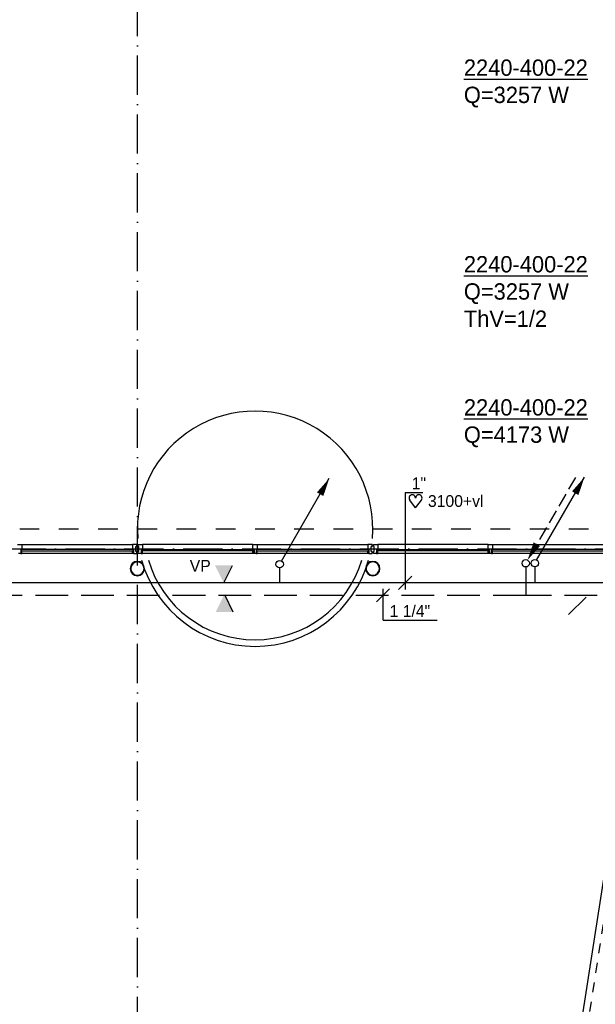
# Model space of a CAD drawing. Extents: x -39327 to 109237, y 358172 to 442272.
# Tile 49 of 96: x 44608 to 53412, y 413025 to 428093. Entities that reach past the tile are written whole.
import ezdxf

# ---------------------------------------------------------------- set-up
doc = ezdxf.new("R2010")
doc.units = 0
doc.header["$LTSCALE"] = 100
for name, pattern in [('2322107', [2000, 1000, 1000]), ('2322108', [7, 5, -2]), ('DASHDOT', [9, 6, -1.5, 0, -1.5]), ('DASHED', [3, 1.5, -1.5]), ('HIDDEN', [2, 1, -1])]:
    doc.linetypes.add(name, pattern=pattern)
doc.layers.get('0').update_dxf_attribs({"linetype": 'CONTINUOUS'})
for name, color, linetype in [('AL$1----_ALGEMEEN', 7, 'CONTINUOUS'), ('AL$7----_STRAMIEN', 1, 'DASHDOT'), ('AL21----_BUITENWAND', 4, 'CONTINUOUS'), ('AL23----_VLOEREN', 4, 'CONTINUOUS'), ('AL28----_KONSTRUKTIE', 3, 'CONTINUOUS'), ('AL31----_BUITENKOZ', 7, 'CONTINUOUS'), ('AL34----_BALUSTRADES', 4, 'DASHED'), ('ALXOU---_GLAS', 7, 'CONTINUOUS'), ('WI561---', 1, 'CONTINUOUS'), ('WL561---_AANVOER', 4, 'CONTINUOUS'), ('WL561---_RETOUR', 4, 'CONTINUOUS'), ('WL570---', 3, 'CONTINUOUS'), ('WM561---', 1, 'CONTINUOUS'), ('WM570---', 1, 'CONTINUOUS')]:
    doc.layers.add(name, color=color, linetype=linetype)
doc.styles.add('BURO-018', font='BUROFONT.shx', dxfattribs={"height": 180})
doc.styles.add('BURO-025', font='BUROFONT.shx', dxfattribs={"height": 250})

# ---------------------------------------------------------------- blocks, each defined once
blk = doc.blocks.new('CVRINFO2')
at = {"color": 0, "linetype": 'CONTINUOUS', "style": 'BURO-025'}
for tag, p in [('CV_TEXT125', (0, 0)), ('CV_TEXT225', (0, -4.17)), ('CV_TEXT325', (0, -8.33)), ('CV_TEXT425', (0, -12.5))]:
    blk.add_attdef(tag, p, '', height=2.5, dxfattribs=at)
blk = doc.blocks.new('LDV1107')
at = {"color": 0, "linetype": 'CONTINUOUS'}
blk.add_line((0.25, 0.43), (6.75, 11.69), dxfattribs=at)
blk.add_lwpolyline([(6.75, 11.69, 0, 1, 0), (5.5, 9.53, 1, 1, 0)], format="xyseb", dxfattribs=at)
blk.add_circle((0, 0), 0.5, dxfattribs=at)
blk = doc.blocks.new('LDV3108')
at = {"color": 0, "linetype": 'CONTINUOUS'}
for p, q in [((6.75, 11.69), (5.81, 10.07)), ((5.44, 9.42), (4.5, 7.79)), ((4.13, 7.14), (3.19, 5.52)), ((2.81, 4.87), (1.88, 3.25)), ((1.5, 2.6), (0.56, 0.97))]:
    blk.add_line(p, q, dxfattribs=at)
blk.add_lwpolyline([(0.25, 0.43, 0, 1, 0), (1.5, 2.6, 1, 1, 0)], format="xyseb", dxfattribs=at)
blk.add_circle((0, 0), 0.5, dxfattribs=at)
blk = doc.blocks.new('*U280', base_point=(44894, 419475))
at = {"color": 0, "linetype": 'CONTINUOUS'}
for p, q in [((44894, 420858), (44894, 419375)), ((44894, 420858), (45164, 420858)), ((44994, 419575), (44794, 419375))]:
    blk.add_line(p, q, dxfattribs=at)
at = {"color": 0, "linetype": 'CONTINUOUS', "style": 'BURO-018'}
blk.add_text('1"', height=180, dxfattribs=at).set_placement((44994, 420908))
blk = doc.blocks.new('HART')
at = {"color": 1}
for q in [(-39.7, 52.4), (39.7, 52.4)]:
    blk.add_line((0, 0), q, dxfattribs=at)
for centre, start, end in [((-22.1, 65.7), 0, 217.18669), ((22.1, 65.7), 322.81331, 180)]:
    blk.add_arc(centre, 22.1, start, end, dxfattribs=at)
blk = doc.blocks.new('*U281', base_point=(44556, 419283))
at = {"color": 0, "linetype": 'CONTINUOUS'}
for p, q in [((44656, 419383), (44456, 419183)), ((44556, 418903), (44556, 419383)), ((44556, 418903), (45386, 418903))]:
    blk.add_line(p, q, dxfattribs=at)
at = {"color": 0, "linetype": 'CONTINUOUS', "style": 'BURO-018'}
blk.add_text('1 1/4"', height=180, dxfattribs=at).set_placement((44656, 418953))

msp = doc.modelspace()

# ---------------------------------------------------------------- hatches: boundary and pattern name
at = {"layer": 'WL570---'}
h = msp.add_hatch(color=1, dxfattribs=at)
h.paths.add_polyline_path([(47597.4, 419740.1), (47728.2, 419475.2), (47728.2, 419740.1)])
h.paths.add_polyline_path([(47728.2, 419740.1), (47728.2, 419475.2), (47730.8, 419475.2), (47861.6, 419740.1)])
h = msp.add_hatch(color=1, dxfattribs=at)
h.paths.add_polyline_path([(47605.5, 419029.1), (47736.3, 419293.9), (47736.3, 419029.1)])
h.paths.add_polyline_path([(47736.3, 419029.1), (47736.3, 419293.9), (47738.8, 419293.9), (47869.7, 419029.1)])

# ---------------------------------------------------------------- linework, layer by layer
at = {"color": 1, "linetype": 'CONTINUOUS'}
msp.add_line((53270.5, 419257.1), (53002, 418988.7), dxfattribs=at)
at = {"layer": 'AL$1----_ALGEMEEN', "color": 8}
for radius, start, end in [(1800, 355.27617, 184.72383), (1800, 195.43296, 344.56767), (1700, 196.36551, 343.63513)]:
    msp.add_arc((48208, 420302.8), radius, start, end, dxfattribs=at)
at = {"layer": 'AL$7----_STRAMIEN', "color": 1}
for p, q in [((46408, 402640.1), (46408, 438822.2)), ((30906.1, 419992.8), (102551.4, 419992.8))]:
    msp.add_line(p, q, dxfattribs=at)
at = {"layer": 'AL21----_BUITENWAND', "color": 8, "linetype": 'HIDDEN', "ltscale": 3}
msp.add_line((38608, 420302.8), (54108, 420302.8), dxfattribs=at)
at = {"layer": 'AL23----_VLOEREN', "color": 8}
msp.add_line((52525.3, 408387), (53630.5, 415501.8), dxfattribs=at)
at = {"layer": 'AL28----_KONSTRUKTIE', "color": 8}
for points in [[(46517.5, 419692.8, 1), (46298.4, 419692.8, 1)], [(46509.5, 419692.8, 1), (46306.4, 419692.8, 1)]]:
    msp.add_lwpolyline(points, format="xyb", close=True, dxfattribs=at)
for radius, start, end in [(109.5, 0, 180), (109.5, 180, 0), (101.5, 0, 180), (101.5, 180, 0)]:
    msp.add_arc((50008, 419692.8), radius, start, end, dxfattribs=at)
at = {"layer": 'AL31----_BUITENKOZ', "color": 8}
for p, q in [((44574.5, 420062.1), (44641.5, 420062.1)), ((44641.5, 419990.1), (44624.5, 419990.1)), ((44624.5, 419990.1), (44624.5, 419961.1)), ((44641.5, 419990.1), (44624.5, 419990.1)), ((44624.5, 419990.1), (44624.5, 419923.1)), ((44624.5, 419961.1), (44641.5, 419961.1)), ((44624.5, 419961.1), (44624.5, 419923.1)), ((44641.5, 419961.1), (44624.5, 419961.1)), ((44628.5, 419965.1), (44628.5, 419986.1)), ((44628.5, 419986.1), (44641.5, 419986.1)), ((44641.5, 419965.1), (44628.5, 419965.1)), ((44641.5, 420062.1), (46332, 420062.1)), ((44641.5, 420062.1), (44641.5, 419990.1)), ((44641.5, 419986.1), (44641.5, 419990.1)), ((44641.5, 419961.1), (44641.5, 419965.1)), ((44641.5, 419923.1), (44641.5, 419961.1)), ((48241.5, 420062.1), (49932, 420062.1)), ((49999, 420062.1), (49932, 420062.1)), ((49932, 420062.1), (49932, 419990.1)), ((49932, 419986.1), (49932, 419990.1)), ((49932, 419990.1), (49949, 419990.1)), ((49932, 419990.1), (49949, 419990.1)), ((49945, 419986.1), (49932, 419986.1)), ((49932, 419961.1), (49932, 419965.1)), ((49932, 419965.1), (49945, 419965.1)), ((49932, 419923.1), (49932, 419961.1)), ((49932, 419961.1), (49949, 419961.1)), ((49949, 419961.1), (49932, 419961.1)), ((49945, 419965.1), (49945, 419986.1)), ((49949, 419990.1), (49949, 419961.1)), ((49949, 419990.1), (49949, 419923.1)), ((49949, 419961.1), (49949, 419923.1)), ((49985, 419952.6), (49985, 420032.6)), ((49985, 420032.6), (49999, 420032.6)), ((49999, 419952.6), (49985, 419952.6)), ((49999, 420032.6), (49999, 420062.1)), ((49999, 419923.1), (49999, 419952.6)), ((50017, 420032.6), (50017, 420062.1)), ((50017, 420062.1), (50084, 420062.1)), ((50031, 420032.6), (50017, 420032.6)), ((50017, 419923.1), (50017, 419952.6)), ((50017, 419952.6), (50031, 419952.6)), ((50031, 419952.6), (50031, 420032.6)), ((50084, 419990.1), (50067, 419990.1)), ((50067, 419990.1), (50067, 419923.1)), ((50084, 419990.1), (50067, 419990.1)), ((50067, 419990.1), (50067, 419961.1)), ((50067, 419961.1), (50067, 419923.1)), ((50084, 419961.1), (50067, 419961.1)), ((50067, 419961.1), (50084, 419961.1)), ((50071, 419965.1), (50071, 419986.1)), ((50071, 419986.1), (50084, 419986.1)), ((50084, 419965.1), (50071, 419965.1)), ((51774.5, 420062.1), (50084, 420062.1)), ((50084, 420062.1), (50084, 419990.1)), ((50084, 419986.1), (50084, 419990.1)), ((50084, 419961.1), (50084, 419965.1)), ((50084, 419923.1), (50084, 419961.1)), ((51774.5, 419990.1), (51774.5, 420062.1)), ((51774.5, 420062.1), (51841.5, 420062.1)), ((51791.5, 419990.1), (51774.5, 419990.1)), ((51774.5, 419986.1), (51774.5, 419990.1)), ((51774.5, 419990.1), (51791.5, 419990.1)), ((51787.5, 419986.1), (51774.5, 419986.1)), ((51774.5, 419961.1), (51774.5, 419965.1)), ((51774.5, 419965.1), (51787.5, 419965.1)), ((51791.5, 419961.1), (51774.5, 419961.1)), ((51774.5, 419923.1), (51774.5, 419961.1)), ((51774.5, 419961.1), (51791.5, 419961.1)), ((51787.5, 419965.1), (51787.5, 419986.1)), ((51791.5, 419923.1), (51791.5, 419990.1)), ((51791.5, 419990.1), (51791.5, 419961.1)), ((51791.5, 419961.1), (51791.5, 419923.1)), ((51841.5, 419990.1), (51824.5, 419990.1)), ((51824.5, 419990.1), (51824.5, 419961.1)), ((51841.5, 419990.1), (51824.5, 419990.1)), ((51824.5, 419990.1), (51824.5, 419923.1)), ((51824.5, 419961.1), (51841.5, 419961.1)), ((51824.5, 419961.1), (51824.5, 419923.1)), ((51841.5, 419961.1), (51824.5, 419961.1)), ((51828.5, 419965.1), (51828.5, 419986.1)), ((51828.5, 419986.1), (51841.5, 419986.1)), ((51841.5, 419965.1), (51828.5, 419965.1)), ((51841.5, 420062.1), (53532, 420062.1)), ((51841.5, 420062.1), (51841.5, 419990.1)), ((51841.5, 419986.1), (51841.5, 419990.1)), ((51841.5, 419961.1), (51841.5, 419965.1)), ((51841.5, 419923.1), (51841.5, 419961.1)), ((44624.5, 419923.1), (44591.5, 419923.1)), ((44624.5, 419923.1), (44641.5, 419923.1)), ((46332, 419923.1), (44641.5, 419923.1)), ((49932, 419923.1), (48241.5, 419923.1)), ((49949, 419923.1), (49932, 419923.1)), ((49949, 419923.1), (49999, 419923.1)), ((50067, 419923.1), (50017, 419923.1)), ((50067, 419923.1), (50084, 419923.1)), ((51774.5, 419923.1), (50084, 419923.1)), ((51791.5, 419923.1), (51774.5, 419923.1)), ((51824.5, 419923.1), (51791.5, 419923.1)), ((51824.5, 419923.1), (51841.5, 419923.1)), ((53532, 419923.1), (51841.5, 419923.1))]:
    msp.add_line(p, q, dxfattribs=at)
for points in [[(46332, 419990.1), (46349, 419990.1), (46349, 419923.1), (46399, 419923.1), (46399, 419952.6), (46385, 419952.6), (46385, 420032.6), (46399, 420032.6), (46399, 420062.1), (46332, 420062.1)], [(46332, 419961.1), (46332, 419965.1), (46345, 419965.1), (46345, 419986.1), (46332, 419986.1), (46332, 419990.1), (46349, 419990.1), (46349, 419961.1)], [(46349, 419961.1), (46349, 419923.1), (46332, 419923.1), (46332, 419961.1)], [(46484, 419990.1), (46467, 419990.1), (46467, 419923.1), (46417, 419923.1), (46417, 419952.6), (46431, 419952.6), (46431, 420032.6), (46417, 420032.6), (46417, 420062.1), (46484, 420062.1)], [(46484, 419961.1), (46484, 419965.1), (46471, 419965.1), (46471, 419986.1), (46484, 419986.1), (46484, 419990.1), (46467, 419990.1), (46467, 419961.1)], [(46467, 419961.1), (46467, 419923.1), (46484, 419923.1), (46484, 419961.1)], [(48241.5, 420062.1), (48241.5, 419990.1), (48224.5, 419990.1), (48224.5, 419923.1), (48191.5, 419923.1), (48191.5, 419990.1), (48174.5, 419990.1), (48174.5, 420062.1)], [(48174.5, 419961.1), (48174.5, 419965.1), (48187.5, 419965.1), (48187.5, 419986.1), (48174.5, 419986.1), (48174.5, 419990.1), (48191.5, 419990.1), (48191.5, 419961.1)], [(48191.5, 419961.1), (48191.5, 419923.1), (48174.5, 419923.1), (48174.5, 419961.1)], [(48241.5, 419961.1), (48241.5, 419965.1), (48228.5, 419965.1), (48228.5, 419986.1), (48241.5, 419986.1), (48241.5, 419990.1), (48224.5, 419990.1), (48224.5, 419961.1)], [(48224.5, 419961.1), (48224.5, 419923.1), (48241.5, 419923.1), (48241.5, 419961.1)]]:
    msp.add_lwpolyline(points, close=True, dxfattribs=at)
for points in [[(48174.5, 420062.1), (46484, 420062.1)], [(48174.5, 419923.1), (46484, 419923.1)]]:
    msp.add_lwpolyline(points, dxfattribs=at)
at = {"layer": 'AL34----_BALUSTRADES', "color": 8}
msp.add_line((52640.5, 408469), (53715, 415401.8), dxfattribs=at)
at = {"layer": 'ALXOU---_GLAS', "color": 8}
for p, q in [((44628.5, 419986.1), (44628.5, 419965.1)), ((46345, 419986.1), (44628.5, 419986.1)), ((44628.5, 419965.1), (46345, 419965.1)), ((46345, 419965.1), (46345, 419986.1)), ((48228.5, 419986.1), (48228.5, 419965.1)), ((49945, 419986.1), (48228.5, 419986.1)), ((48228.5, 419965.1), (49945, 419965.1)), ((49945, 419965.1), (49945, 419986.1)), ((50071, 419965.1), (50071, 419986.1)), ((50071, 419986.1), (51787.5, 419986.1)), ((51787.5, 419965.1), (50071, 419965.1)), ((51787.5, 419986.1), (51787.5, 419965.1)), ((51828.5, 419986.1), (51828.5, 419965.1)), ((53545, 419986.1), (51828.5, 419986.1)), ((51828.5, 419965.1), (53545, 419965.1))]:
    msp.add_line(p, q, dxfattribs=at)
msp.add_lwpolyline([(48187.5, 419986.1), (48187.5, 419965.1), (46471, 419965.1), (46471, 419986.1)], close=True, dxfattribs=at)
at = {"layer": 'WL561---_AANVOER', "linetype": '2322107'}
for p, q in [((48584, 419702.7), (48584, 419474.8)), ((52485.8, 419718), (52485.8, 419474.8)), ((48584, 419474.8), (38912.8, 419474.8)), ((52485.8, 419474.8), (48584, 419474.8)), ((62793.3, 419474.8), (52485.8, 419474.8))]:
    msp.add_line(p, q, dxfattribs=at)
at = {"layer": 'WL561---_RETOUR', "linetype": '2322108'}
for p, q in [((52347.5, 419717.7), (52347.5, 419283.3)), ((52347.5, 419283.3), (42442.1, 419283.3)), ((54142.1, 419283.3), (52347.5, 419283.3))]:
    msp.add_line(p, q, dxfattribs=at)
at = {"layer": 'WL570---', "color": 1}
for p, q in [((47730.8, 419475.2), (47861.6, 419740.1)), ((47738.8, 419293.9), (47869.7, 419029.1))]:
    msp.add_line(p, q, dxfattribs=at)

# ---------------------------------------------------------------- block references
at = {"layer": 'WI561---'}
ref = msp.add_blockref('CVRINFO2', (51401.3, 427234.1), dxfattribs=dict(at, xscale=100, yscale=100, zscale=100))
ref.add_attrib('CV_TEXT125', '%%u2240-400-22', (51401.3, 427234.1), dxfattribs={"layer": '0', "color": 2, "linetype": 'CONTINUOUS', "height": 250, "style": 'BURO-025'})
ref.add_attrib('CV_TEXT225', 'Q=3257 W', (51401.3, 426817.4), dxfattribs={"layer": '0', "color": 2, "linetype": 'CONTINUOUS', "height": 250, "style": 'BURO-025'})
ref = msp.add_blockref('CVRINFO2', (51401.3, 424225.3), dxfattribs=dict(at, xscale=100, yscale=100, zscale=100))
ref.add_attrib('CV_TEXT125', '%%u2240-400-22', (51401.3, 424225.3), dxfattribs={"layer": '0', "color": 2, "linetype": 'CONTINUOUS', "height": 250, "style": 'BURO-025'})
ref.add_attrib('CV_TEXT225', 'Q=3257 W', (51401.3, 423808.6), dxfattribs={"layer": '0', "color": 2, "linetype": 'CONTINUOUS', "height": 250, "style": 'BURO-025'})
ref.add_attrib('CV_TEXT325', 'ThV=1/2', (51401.3, 423391.9), dxfattribs={"layer": '0', "color": 2, "linetype": 'CONTINUOUS', "height": 250, "style": 'BURO-025'})
ref = msp.add_blockref('CVRINFO2', (51401.3, 422034.4), dxfattribs=dict(at, xscale=100, yscale=100, zscale=100))
ref.add_attrib('CV_TEXT125', '%%u2240-400-22', (51401.3, 422034.4), dxfattribs={"layer": '0', "color": 2, "linetype": 'CONTINUOUS', "height": 250, "style": 'BURO-025'})
ref.add_attrib('CV_TEXT225', 'Q=4173 W', (51401.3, 421617.7), dxfattribs={"layer": '0', "color": 2, "linetype": 'CONTINUOUS', "height": 250, "style": 'BURO-025'})
at = {"layer": 'WL561---_AANVOER', "color": 2, "xscale": 112.5, "yscale": 112.5, "zscale": 112.5}
for p in [(48584, 419759), (52485.8, 419774.3)]:
    msp.add_blockref('LDV1107', p, dxfattribs=at)
at = {"layer": 'WL561---_RETOUR', "color": 2, "xscale": 112.5, "yscale": 112.5, "zscale": 112.5}
msp.add_blockref('LDV3108', (52347.5, 419774), dxfattribs=at)
at = {"layer": 'WM561---'}
for name, p in [('*U280', (50503.5, 419474.8)), ('*U281', (50165.5, 419283.3))]:
    msp.add_blockref(name, p, dxfattribs=at)
at = {"layer": 'WM570---', "xscale": 2.25, "yscale": 2.25, "zscale": 2.25}
msp.add_blockref('HART', (50662.4, 420624.5), dxfattribs=at)

# ---------------------------------------------------------------- texts
at = {"layer": 'WL570---', "color": 1, "style": 'BURO-018'}
msp.add_text('VP', height=180, dxfattribs=at).set_placement((47208.8, 419645.5))
at = {"layer": 'WM570---', "color": 1, "style": 'BURO-018'}
msp.add_text('3100+vl', height=180, dxfattribs=at).set_placement((50851.8, 420636.8))

doc.saveas('drawing.dxf')
